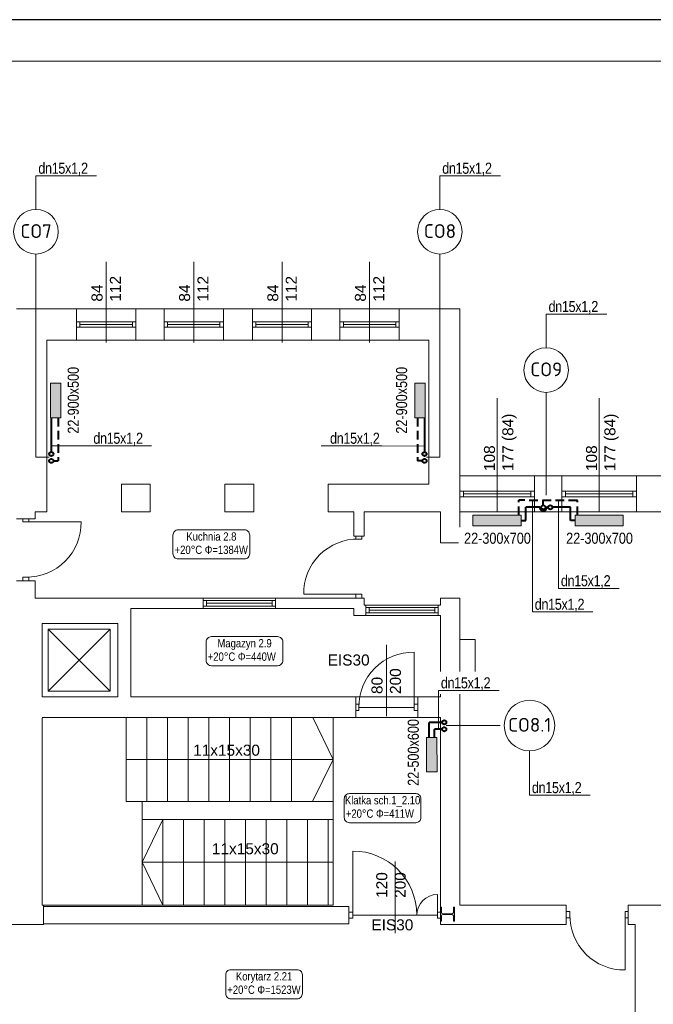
# Model space of a CAD drawing. Header units: millimetres. Extents: x -2390 to 43572, y -15084 to -12114.
# Tile 48 of 52: x 32471 to 33390, y -13541 to -12114. Entities that reach past the tile are written whole.
import ezdxf
from ezdxf import colors
from ezdxf.entities.mleader import LeaderData, LeaderLine
from ezdxf.enums import TextEntityAlignment as Align
from ezdxf.math import Vec2, Vec3

# ---------------------------------------------------------------- set-up
doc = ezdxf.new("R2010")
doc.units = ezdxf.units.MM
doc.linetypes.add('DASHED', pattern=[1.905, 1.27, -0.635])
for name, color, linetype, lineweight in [('IS-Działka (powrotna)', 5, 'DASHED', 40), ('IS-Działka (zasilająca)', 1, 'Continuous', 40), ('IS-Grzejnik', 7, 'Continuous', 5), ('IS-Grzejnik_etykieta', 7, 'Continuous', 5), ('IS-opis', 7, 'Continuous', 25), ('IS-ramka', 7, 'Continuous', 15), ('opisy', 5, 'Continuous', 5), ('stolarka', 3, 'Continuous', 9), ('wymiary', 6, 'Continuous', 5), ('ściany nośne', 1, 'Continuous', 25)]:
    doc.layers.add(name, color=color, linetype=linetype, lineweight=lineweight)
doc.layers.add('IS-pomocnicze', color=2, linetype='Continuous', plot=False)
doc.layers.add('IS-Room (Automatic)', color=7, linetype='Continuous', lineweight=5, true_color=0x000000)
doc.styles.add('Arial_Narrow_____', font='ARIALN.TTF')
doc.styles.get("Standard").update_dxf_attribs({"font": 'arial.ttf'})
doc.styles.add('TABELKA', font='romans.shx', dxfattribs={"width": 0.9})

# ---------------------------------------------------------------- blocks, each defined once
blk = doc.blocks.new('_None')

msp = doc.modelspace()

# ---------------------------------------------------------------- hatches: boundary and pattern name
at = {"layer": 'IS-Grzejnik', "transparency": 33554687, "extrusion": (0, 0, -1)}
for points in [[(-32530.4, -12640.8), (-32530.4, -12690.8), (-32515.2, -12690.8), (-32515.2, -12640.8)], [(-33058.9, -12640.8), (-33058.9, -12690.8), (-33043.8, -12690.8), (-33043.7, -12640.8)], [(-33198.2, -12847.3), (-33128.2, -12847.3), (-33128.2, -12832.2), (-33198.2, -12832.1)], [(-33346.2, -12847.3), (-33276.2, -12847.3), (-33276.2, -12832.2), (-33346.2, -12832.1)], [(-33075.9, -13154), (-33075.9, -13204), (-33060.8, -13204), (-33060.7, -13154)]]:
    msp.add_hatch(color=256, dxfattribs=at).paths.add_polyline_path(points)

# ---------------------------------------------------------------- linework, layer by layer
at = {"layer": 'IS-Działka (powrotna)', "ltscale": 10}
for p, q in [((33047.9, -12690.8), (33047.9, -12753.4)), ((32519.6, -12753.4), (32526.6, -12753.4)), ((33054.9, -12753.4), (33047.9, -12753.4)), ((33279.6, -12810.6), (33194.9, -12810.5)), ((33194.9, -12832.1), (33194.9, -12810.5)), ((33230.2, -12817.6), (33230.2, -12810.5)), ((33279.6, -12832.2), (33279.6, -12810.6)), ((33083.5, -13142.3), (33072.6, -13142.3)), ((33072.6, -13154), (33072.6, -13142.3))]:
    msp.add_line(p, q, dxfattribs=at)
at = {"layer": 'IS-Działka (powrotna)', "ltscale": 80}
for centre in [(32516.6, -12753.4), (33057.9, -12753.4), (33230.2, -12820.6), (33086.5, -13142.3)]:
    msp.add_circle(centre, 3, dxfattribs=at)
at = {"layer": 'IS-Działka (zasilająca)'}
for p, q in [((32516.5, -12690.8), (32516.6, -12740.4)), ((33057.9, -12690.8), (33057.9, -12740.4)), ((33225.2, -12820.6), (33204.9, -12820.6)), ((33204.9, -12839.7), (33204.9, -12820.6)), ((33237.2, -12820.6), (33235.2, -12820.6)), ((33269.6, -12820.6), (33243.2, -12820.6)), ((33269.6, -12839.8), (33269.6, -12820.6)), ((33198.2, -12839.7), (33204.9, -12839.7)), ((33276.2, -12839.8), (33269.6, -12839.8))]:
    msp.add_line(p, q, dxfattribs=at)
for centre in [(32516.6, -12743.4), (33057.9, -12743.4), (33240.2, -12820.6), (33086.5, -13132.3)]:
    msp.add_circle(centre, 3, dxfattribs=at)
msp.add_arc((33230.2, -12820.6), 5, 179.9992, 0.0013, dxfattribs=at)
at = {"layer": 'IS-Grzejnik', "extrusion": (0, 0, -1)}
for points in [[(-32530.4, -12640.8), (-32530.4, -12690.8), (-32515.2, -12690.8), (-32515.2, -12640.8)], [(-33058.9, -12640.8), (-33059, -12690.8), (-33043.8, -12690.8), (-33043.7, -12640.8)], [(-33198.2, -12847.3), (-33128.2, -12847.4), (-33128.2, -12832.2), (-33198.2, -12832.1)], [(-33346.2, -12847.3), (-33276.2, -12847.4), (-33276.2, -12832.2), (-33346.2, -12832.1)], [(-33075.9, -13154), (-33076, -13204), (-33060.8, -13204), (-33060.7, -13154)]]:
    msp.add_lwpolyline(points, close=True, dxfattribs=at)
at = {"layer": 'IS-pomocnicze', "transparency": 33554687}
msp.add_lwpolyline([(29245.3, -15084), (35245.3, -15084), (35245.3, -12114), (29245.3, -12114), (29245.3, -15084)], dxfattribs=at)
at = {"layer": 'IS-ramka', "transparency": 33554687}
msp.add_lwpolyline([(29305.3, -15024), (35185.3, -15024), (35185.3, -12174), (29305.3, -12174)], close=True, dxfattribs=at)
at = {"layer": 'IS-Room (Automatic)'}
for points in [[(32700.6, -12895.4), (32796.8, -12895.4, 0.414214), (32804.3, -12887.9), (32804.3, -12860.8, 0.414214), (32796.8, -12853.3), (32700.6, -12853.3, 0.414214), (32693.1, -12860.8), (32693.1, -12887.9, 0.414214)], [(32777, -13532.9), (32873.2, -13532.9, 0.414214), (32880.7, -13525.4), (32880.7, -13498.2, 0.414214), (32873.2, -13490.7), (32777, -13490.7, 0.414214), (32769.5, -13498.2), (32769.5, -13525.4, 0.414214)]]:
    msp.add_lwpolyline(points, format="xyb", close=True, dxfattribs=at)
at = {"layer": 'IS-Room (Automatic)', "color": 0}
for points in [[(32748.7, -13050.2), (32844.9, -13050.2, 0.414214), (32852.4, -13042.7), (32852.4, -13015.5, 0.414214), (32844.9, -13008), (32748.7, -13008, 0.414214), (32741.2, -13015.5), (32741.2, -13042.7, 0.414214)], [(32949, -13277.7), (33045.2, -13277.7, 0.414214), (33052.7, -13270.2), (33052.7, -13243, 0.414214), (33045.2, -13235.5), (32949, -13235.5, 0.414214), (32941.5, -13243), (32941.5, -13270.2, 0.414214)]]:
    msp.add_lwpolyline(points, format="xyb", close=True, dxfattribs=at)
at = {"layer": 'opisy', "color": 252, "lineweight": 0}
for p, q in [((32596.2, -12581.7), (32596.2, -12464.9)), ((32723.2, -12581.7), (32723.2, -12464.9)), ((32851.2, -12581.7), (32851.2, -12464.9)), ((32978.2, -12581.7), (32978.2, -12464.9)), ((33163.2, -12827.2), (33163.2, -12662.6)), ((33311.2, -12827.2), (33311.2, -12662.6)), ((33002.7, -13123.5), (33002.7, -13019.8)), ((32925.2, -13186.1), (32895.7, -13125.1)), ((32925.2, -13186.1), (32625.2, -13186.1)), ((32895.2, -13247.1), (32925.2, -13186.1)), ((32678.2, -13273.1), (32648.2, -13335.1)), ((32925.2, -13335.1), (32648.2, -13335.1)), ((32648.2, -13335.1), (32678.2, -13397.1)), ((33015.2, -13437.7), (33015.2, -13334)), ((33076.7, -13407.2), (33081.2, -13407.2)), ((33076.7, -13416.2), (33076.7, -13407.2)), ((33081.2, -13420.2), (33081.2, -13400.2)), ((33081.2, -13420.2), (33081.2, -13400.2)), ((33082.7, -13400.2), (33081.2, -13400.2)), ((33082.7, -13408), (33082.7, -13400.2)), ((33082.7, -13412.5), (33082.7, -13420.2)), ((33084.5, -13409.8), (33097.9, -13409.8)), ((33084.5, -13410.7), (33097.9, -13410.7)), ((33099.7, -13408), (33099.7, -13400.2)), ((33099.7, -13400.2), (33101.2, -13400.2)), ((33099.7, -13412.5), (33099.7, -13420.2)), ((33101.2, -13400.2), (33101.2, -13420.2)), ((33101.2, -13420.2), (33101.2, -13400.2)), ((33076.7, -13416.2), (33081.2, -13416.2))]:
    msp.add_line(p, q, dxfattribs=at)
for centre, start, end in [((33084.5, -13408), 180, 270), ((33084.5, -13412.5), 90, 180), ((33097.9, -13408), 270, 0), ((33097.9, -13412.5), 0, 90)]:
    msp.add_arc(centre, 1.8, start, end, dxfattribs=at)
at = {"layer": 'stolarka', "color": 252, "lineweight": 0}
for p, q in [((32553.2, -12551.7), (32558.2, -12551.7)), ((32558.2, -12551.7), (32558.2, -12559.7)), ((32558.2, -12551.7), (32634.2, -12551.7)), ((32558.2, -12555.7), (32634.2, -12555.7)), ((32639.2, -12551.7), (32634.2, -12551.7)), ((32634.2, -12551.7), (32634.2, -12559.7)), ((32680.2, -12551.7), (32685.2, -12551.7)), ((32685.2, -12551.7), (32685.2, -12559.7)), ((32685.2, -12551.7), (32761.2, -12551.7)), ((32685.2, -12555.7), (32761.2, -12555.7)), ((32766.2, -12551.7), (32761.2, -12551.7)), ((32761.2, -12551.7), (32761.2, -12559.7)), ((32808.2, -12551.7), (32813.2, -12551.7)), ((32813.2, -12551.7), (32813.2, -12559.7)), ((32813.2, -12551.7), (32889.2, -12551.7)), ((32813.2, -12555.7), (32889.2, -12555.7)), ((32894.2, -12551.7), (32889.2, -12551.7)), ((32889.2, -12551.7), (32889.2, -12559.7)), ((32935.2, -12551.7), (32940.2, -12551.7)), ((32940.2, -12551.7), (32940.2, -12559.7)), ((32940.2, -12551.7), (33016.2, -12551.7)), ((32940.2, -12555.7), (33016.2, -12555.7)), ((33021.2, -12551.7), (33016.2, -12551.7)), ((33016.2, -12551.7), (33016.2, -12559.7)), ((32558.2, -12559.7), (32553.2, -12559.7)), ((32558.2, -12559.7), (32634.2, -12559.7)), ((32634.2, -12559.7), (32639.2, -12559.7)), ((32685.2, -12559.7), (32680.2, -12559.7)), ((32685.2, -12559.7), (32761.2, -12559.7)), ((32761.2, -12559.7), (32766.2, -12559.7)), ((32813.2, -12559.7), (32808.2, -12559.7)), ((32813.2, -12559.7), (32889.2, -12559.7)), ((32889.2, -12559.7), (32894.2, -12559.7)), ((32940.2, -12559.7), (32935.2, -12559.7)), ((32940.2, -12559.7), (33016.2, -12559.7)), ((33016.2, -12559.7), (33021.2, -12559.7)), ((33109.2, -12797.2), (33114.2, -12797.2)), ((33114.2, -12797.2), (33114.2, -12805.2)), ((33114.2, -12797.2), (33212.2, -12797.2)), ((33217.2, -12797.2), (33212.2, -12797.2)), ((33212.2, -12797.2), (33212.2, -12805.2)), ((33257.2, -12797.2), (33262.2, -12797.2)), ((33262.2, -12797.2), (33262.2, -12805.2)), ((33262.2, -12797.2), (33360.2, -12797.2)), ((33365.2, -12797.2), (33360.2, -12797.2)), ((33360.2, -12797.2), (33360.2, -12805.2)), ((33114.2, -12805.2), (33109.2, -12805.2)), ((33114.2, -12801.2), (33212.2, -12801.2)), ((33114.2, -12805.2), (33212.2, -12805.2)), ((33212.2, -12805.2), (33217.2, -12805.2)), ((33262.2, -12805.2), (33257.2, -12805.2)), ((33262.2, -12801.2), (33360.2, -12801.2)), ((33262.2, -12805.2), (33360.2, -12805.2)), ((33360.2, -12805.2), (33365.2, -12805.2)), ((32475.2, -12841.7), (32475.2, -12837.2)), ((32484.2, -12841.7), (32475.2, -12841.7)), ((32479.7, -12841.7), (32559.7, -12841.7)), ((32484.2, -12841.7), (32484.2, -12837.2)), ((32958.2, -12866.7), (32958.2, -12862.2)), ((32967.2, -12866.7), (32958.2, -12866.7)), ((32967.2, -12866.7), (32967.2, -12862.2)), ((32475.2, -12921.7), (32475.2, -12927.2)), ((32484.2, -12921.7), (32475.2, -12921.7)), ((32484.2, -12921.7), (32484.2, -12927.2)), ((32736.7, -12955.7), (32741.7, -12955.7)), ((32741.7, -12955.7), (32741.7, -12963.7)), ((32741.7, -12955.7), (32836.7, -12955.7)), ((32841.7, -12955.7), (32836.7, -12955.7)), ((32836.7, -12955.7), (32836.7, -12963.7)), ((32962.7, -12946.7), (32882.7, -12946.7)), ((32958.2, -12946.7), (32958.2, -12952.2)), ((32967.2, -12946.7), (32958.2, -12946.7)), ((32967.2, -12946.7), (32967.2, -12952.2)), ((32741.7, -12963.7), (32736.7, -12963.7)), ((32741.7, -12959.7), (32836.7, -12959.7)), ((32741.7, -12963.7), (32836.7, -12963.7)), ((32836.7, -12963.7), (32841.7, -12963.7)), ((32972.7, -12965.7), (32977.7, -12965.7)), ((32977.7, -12965.7), (32977.7, -12973.7)), ((32977.7, -12965.7), (33072.7, -12965.7)), ((32977.7, -12969.7), (33072.7, -12969.7)), ((33077.7, -12965.7), (33072.7, -12965.7)), ((33072.7, -12965.7), (33072.7, -12973.7)), ((32977.7, -12973.7), (32972.7, -12973.7)), ((32977.7, -12973.7), (33072.7, -12973.7)), ((33072.7, -12973.7), (33077.7, -12973.7)), ((33042.7, -13110.6), (33042.7, -13030.6)), ((32962.7, -13106.1), (32958.2, -13106.1)), ((32962.7, -13106.1), (32962.7, -13115.1)), ((33042.7, -13110.6), (32962.7, -13110.6)), ((33042.7, -13106.1), (33042.7, -13115.1)), ((33042.7, -13106.1), (33048.2, -13106.1)), ((32962.7, -13115.1), (32958.2, -13115.1)), ((33042.7, -13115.1), (33048.2, -13115.1)), ((32953.7, -13411.7), (32953.7, -13318.7)), ((33076.7, -13411.7), (33076.7, -13381.7)), ((32953.7, -13407.2), (32948.2, -13407.2)), ((32953.7, -13416.2), (32953.7, -13407.2)), ((32953.7, -13411.7), (33076.7, -13411.7)), ((33076.7, -13407.2), (33081.2, -13407.2)), ((33076.7, -13416.2), (33076.7, -13407.2)), ((33268.7, -13406.5), (33263.2, -13406.5)), ((33268.7, -13415.5), (33268.7, -13406.5)), ((33348.7, -13406.5), (33353.2, -13406.5)), ((33348.7, -13415.5), (33348.7, -13406.5)), ((33348.7, -13411), (33348.7, -13491)), ((32953.7, -13416.2), (32948.2, -13416.2)), ((33076.7, -13416.2), (33081.2, -13416.2)), ((33081.2, -13420.2), (33082.7, -13420.2)), ((33101.2, -13420.2), (33099.7, -13420.2)), ((33268.7, -13415.5), (33263.2, -13415.5)), ((33348.7, -13415.5), (33353.2, -13415.5))]:
    msp.add_line(p, q, dxfattribs=at)
for points in [[(32559.7, -12841.7, -0.425735), (32479.7, -12921.7)], [(32882.7, -12946.7, -0.425735), (32962.7, -12866.7)], [(33042.7, -13030.6, 0.425735), (32962.7, -13110.6)], [(33348.7, -13491, -0.425735), (33268.7, -13411)]]:
    msp.add_lwpolyline(points, format="xyb", dxfattribs=at)
for centre, radius, start, end in [((32953.7, -13411.7), 93, 0.0031, 90), ((33076.7, -13411.7), 30, 90, 180)]:
    msp.add_arc(centre, radius, start, end, dxfattribs=at)
at = {"layer": 'wymiary', "color": 0}
for p, q in [((32494.3, -12453.6), (32494.3, -12748)), ((33080.1, -12453.6), (33080.1, -12748)), ((33234.3, -12653.9), (33234.3, -12802.8)), ((32513.7, -12748), (32494.3, -12748)), ((33060.8, -12748), (33080.1, -12748)), ((33089.4, -13136.9), (33173.5, -13136.9))]:
    msp.add_line(p, q, dxfattribs=at)
at = {"layer": 'ściany nośne', "color": 252, "lineweight": 0}
for p, q in [((33109.2, -12533.2), (32466.2, -12533.2)), ((32553.2, -12578.2), (32553.2, -12533.2)), ((32639.2, -12578.2), (32639.2, -12533.2)), ((32680.2, -12578.2), (32680.2, -12533.2)), ((32766.2, -12578.2), (32766.2, -12533.2)), ((32808.2, -12578.2), (32808.2, -12533.2)), ((32894.2, -12578.2), (32894.2, -12533.2)), ((32935.2, -12578.2), (32935.2, -12533.2)), ((33021.2, -12578.2), (33021.2, -12533.2)), ((33109.2, -12775.2), (33109.2, -12533.2)), ((33064.2, -12578.2), (32510.2, -12578.2)), ((32510.2, -12578.2), (32510.2, -12827.2)), ((33064.2, -12787.2), (33064.2, -12578.2)), ((33109.2, -12775.2), (34994.2, -12775.2)), ((33109.2, -12827.2), (33109.2, -12775.2)), ((33217.2, -12827.2), (33217.2, -12775.2)), ((33257.2, -12827.2), (33257.2, -12775.2)), ((33360.2, -12775.2), (33660.2, -12775.2)), ((33365.2, -12827.2), (33365.2, -12775.2)), ((32618.2, -12787.2), (32660.2, -12787.2)), ((32618.2, -12827.2), (32618.2, -12787.2)), ((32660.2, -12787.2), (32660.2, -12827.2)), ((32768.2, -12787.2), (32810.2, -12787.2)), ((32768.2, -12827.2), (32768.2, -12787.2)), ((32810.2, -12787.2), (32810.2, -12827.2)), ((32918.2, -12827.2), (32918.2, -12787.2)), ((32918.2, -12787.2), (33064.2, -12787.2)), ((32493.2, -12827.2), (32510.2, -12827.2)), ((32493.2, -12827.2), (32493.2, -12837.2)), ((32618.2, -12827.2), (32660.2, -12827.2)), ((32768.2, -12827.2), (32810.2, -12827.2)), ((32918.2, -12827.2), (32955.2, -12827.2)), ((32955.2, -12827.2), (32955.2, -12862.2)), ((32970.2, -12827.2), (33064.2, -12827.2)), ((32970.2, -12827.2), (32970.2, -12862.2)), ((33064.2, -12827.2), (33081.2, -12827.2)), ((33081.2, -12872.2), (33081.2, -12827.2)), ((34117.2, -12827.2), (33109.2, -12827.2)), ((33109.2, -12827.2), (33109.2, -12872.2)), ((33360.2, -12827.2), (33660.2, -12827.2)), ((32493.2, -12837.2), (32466.2, -12837.2)), ((32955.2, -12862.2), (32970.2, -12862.2)), ((33081.2, -12872.2), (33109.2, -12872.2)), ((32466.2, -12927.2), (32493.2, -12927.2)), ((32493.2, -12927.2), (32493.2, -12952.2)), ((32600.2, -12952.2), (32493.2, -12952.2)), ((32613.2, -12952.2), (32600.2, -12952.2)), ((32613.2, -12952.2), (32632, -12952.2)), ((32632, -12952.2), (32955.2, -12952.2)), ((32736.7, -12952.2), (32736.7, -12967.2)), ((32841.7, -12952.2), (32841.7, -12967.2)), ((32955.2, -12952.2), (32970.2, -12952.2)), ((32970.2, -12952.2), (32970.2, -12962.2)), ((33081.2, -12962.2), (33081.2, -12952.2)), ((33081.2, -12952.2), (33109.2, -12952.2)), ((33109.2, -12952.2), (33109.2, -13012.2)), ((32632, -12967.2), (32632, -13095.1)), ((32632, -12967.2), (32955.2, -12967.2)), ((32955.2, -12967.2), (32955.2, -12977.2)), ((32970.2, -12962.2), (33081.2, -12962.2)), ((32972.7, -12962.2), (32972.7, -12977.2)), ((33077.7, -12962.2), (33077.7, -12977.2)), ((32955.2, -12977.2), (33081.2, -12977.2)), ((33081.2, -12977.2), (33081.2, -13095.1)), ((32503.2, -13095.1), (32503.2, -12989.2)), ((32503.2, -12989.2), (32613.2, -12989.2)), ((32512.1, -12997.1), (32512.1, -13087.1)), ((32602.1, -12997.1), (32512.1, -12997.1)), ((32512.1, -12997.1), (32602.1, -13087.1)), ((32512.1, -13087.1), (32602.1, -12997.1)), ((32602.1, -13087.1), (32602.1, -12997.1)), ((32613.2, -12989.2), (32613.2, -13095.1)), ((33109.2, -13012.2), (33109.2, -13397.2)), ((33131.2, -13012.2), (33109.2, -13012.2)), ((33131.2, -13076.2), (33131.2, -13012.2)), ((33131.2, -13076.2), (33109.2, -13076.2)), ((32503.2, -13095.1), (32613.2, -13095.1)), ((32512.1, -13087.1), (32602.1, -13087.1)), ((32632, -13095.1), (33081.2, -13095.1)), ((32958.2, -13125.1), (32958.2, -13095.1)), ((33048.2, -13095.1), (33048.2, -13125.1)), ((32648.2, -13125.1), (32503.2, -13125.1)), ((32503.2, -13397.1), (32503.2, -13126.1)), ((32625.2, -13247.1), (32625.2, -13125.1)), ((32648.2, -13125.1), (32918.2, -13125.1)), ((32655.2, -13247.1), (32655.2, -13125.1)), ((32685.2, -13247.1), (32685.2, -13125.1)), ((32715.2, -13247.1), (32715.2, -13125.1)), ((32745.2, -13247.1), (32745.2, -13125.1)), ((32775.2, -13247.1), (32775.2, -13125.1)), ((32805.2, -13247.1), (32805.2, -13125.1)), ((32835.2, -13247.1), (32835.2, -13125.1)), ((32865.2, -13247.1), (32865.2, -13125.1)), ((32918.2, -13125.1), (33081.2, -13125.1)), ((32925.2, -13247.1), (32925.2, -13125.1)), ((33081.2, -13125.1), (33081.2, -13425.2)), ((32925.2, -13247.1), (32625.2, -13247.1)), ((32648.2, -13273.1), (32648.2, -13247.1)), ((32925.2, -13247.1), (32925.2, -13397.1)), ((32648.2, -13397.1), (32648.2, -13273.1)), ((32925.2, -13273.1), (32648.2, -13273.1)), ((32678.2, -13397.1), (32678.2, -13273.1)), ((32708.2, -13397.1), (32708.2, -13273.1)), ((32738.2, -13397.1), (32738.2, -13273.1)), ((32768.2, -13397.1), (32768.2, -13273.1)), ((32798.2, -13397.1), (32798.2, -13273.1)), ((32828.2, -13397.1), (32828.2, -13273.1)), ((32858.2, -13397.1), (32858.2, -13273.1)), ((32888.2, -13397.1), (32888.2, -13273.1)), ((32918.2, -13397.1), (32918.2, -13273.1)), ((32505.2, -13397.1), (32503.2, -13397.1)), ((32503.2, -13397.1), (32648.2, -13397.1)), ((32505.2, -13397.1), (32505.2, -13425.2)), ((32648.2, -13397.1), (32925.2, -13397.1)), ((33081.2, -13396.3), (33081.2, -13424.3)), ((33081.2, -13396.3), (33081.2, -13424.3)), ((33263.2, -13397.2), (33109.2, -13397.2)), ((33263.2, -13397.2), (33263.2, -13425.2)), ((33406.2, -13397.2), (33353.2, -13397.2)), ((33353.2, -13397.2), (33353.2, -13425.2)), ((32918.2, -13399.3), (32505.2, -13399.3)), ((32505.2, -13399.3), (32918.2, -13399.3)), ((32505.2, -13424.3), (32505.2, -13399.3)), ((32505.2, -13399.3), (32948.2, -13399.3)), ((32948.2, -13399.3), (32948.2, -13424.3)), ((32505.2, -13425.2), (32304.2, -13425.2)), ((32948.2, -13424.3), (32505.2, -13424.3)), ((33081.2, -13425.2), (33263.2, -13425.2)), ((33353.2, -13425.2), (33363.2, -13425.2)), ((33363.2, -13725.2), (33363.2, -13425.2))]:
    msp.add_line(p, q, dxfattribs=at)
at = {"layer": 'ściany nośne'}
for p, q in [((32516.6, -12743.4), (32516.6, -12743.4)), ((33057.9, -12743.4), (33057.9, -12743.4)), ((33240.2, -12820.6), (33240.2, -12820.6)), ((33086.5, -13132.3), (33086.5, -13132.3))]:
    msp.add_line(p, q, dxfattribs=at)
at = {"layer": 'ściany nośne', "color": 252, "lineweight": 0}
for p in [(32678.2, -13397.1), (32708.2, -13397.1), (32738.2, -13397.1), (32768.2, -13397.1), (32798.2, -13397.1), (32828.2, -13397.1), (32858.2, -13397.1), (32888.2, -13397.1), (32918.2, -13397.1)]:
    msp.add_point(p, dxfattribs=at)

# ---------------------------------------------------------------- texts
at = {"layer": 'IS-Room (Automatic)', "style": 'Arial_Narrow_____'}
for s, p in [('Kuchnia 2.8', (32748.8, -12872.5)), ('Korytarz 2.21', (32825.2, -13509.9))]:
    msp.add_text(s, height=12, dxfattribs=at).set_placement(p, align=Align.BOTTOM_CENTER)
for p in [(32735.4, -12876.2), (32811.8, -13513.7)]:
    msp.add_text('+20°C', height=12, dxfattribs=at).set_placement(p, align=Align.TOP_RIGHT)
for s, p in [('Φ=1384W', (32739.1, -12876.2)), ('Φ=1523W', (32815.5, -13513.7))]:
    msp.add_text(s, height=12, dxfattribs=at).set_placement(p, align=Align.TOP_LEFT)
at = {"layer": 'IS-Room (Automatic)', "color": 0, "style": 'Arial_Narrow_____'}
for s, p in [('Magazyn 2.9', (32796.9, -13027.2)), ('Klatka sch.1_2.10', (32997.1, -13254.7))]:
    msp.add_text(s, height=12, dxfattribs=at).set_placement(p, align=Align.BOTTOM_CENTER)
for p in [(32783.4, -13031), (32983.7, -13258.5)]:
    msp.add_text('+20°C', height=12, dxfattribs=at).set_placement(p, align=Align.TOP_RIGHT)
for s, p in [('Φ=440W', (32787.2, -13031)), ('Φ=411W', (32987.5, -13258.5))]:
    msp.add_text(s, height=12, dxfattribs=at).set_placement(p, align=Align.TOP_LEFT)
at = {"layer": 'opisy', "color": 252, "lineweight": 0, "char_height": 16, "attachment_point": 1, "rotation": 90}
for s, insert, width in [('84\\P112 ', (32574.9, -12522.6), 104.913), ('84\\P112', (32701.9, -12522.6), 104.913), ('84\\P112', (32829.9, -12522.6), 104.913), ('84\\P112', (32956.9, -12522.6), 104.913), ('108\\P177 (84)', (33144.1, -12768.1), 104.913), ('108\\P177 (84)', (33292.1, -12768.1), 104.913), ('80\\P200', (32981, -13091.2), 6.698), ('120\\P200', (32987.9, -13386.7), 6.698)]:
    msp.add_mtext(s, dxfattribs=dict(at, insert=insert, width=width))
at = {"layer": 'opisy', "color": 252, "lineweight": 0, "char_height": 16, "width": 104.913, "attachment_point": 1}
for s, insert in [('EIS30', (32917.4, -13033.9)), ('11x15x30', (32722.3, -13164.6)), ('11x15x30', (32749.5, -13307.4)), ('EIS30', (32980.8, -13417.7))]:
    msp.add_mtext(s, dxfattribs=dict(at, insert=insert))

# ---------------------------------------------------------------- next in the draw order: texts
at = {"layer": 'IS-Grzejnik_etykieta', "char_height": 20, "width": 65.015, "attachment_point": 1, "style": 'Arial_Narrow_____', "bg_fill": 2}
for s, insert in [('\\pxqc;{\\fISOCPEUR|b0|i0|c238|p34;CO7}', (32462, -12410.3)), ('\\pxqc;{\\fISOCPEUR|b0|i0|c238|p34;CO8}', (33047.8, -12410.3)), ('\\pxqc;{\\fISOCPEUR|b0|i0|c238|p34;CO9}', (33202, -12610.7)), ('\\pxqc;{\\fISOCPEUR|b0|i0|c238|p34;CO8.1}', (33177.9, -13125.8))]:
    msp.add_mtext(s, dxfattribs=dict(at, insert=insert))
at = {"layer": 'IS-Grzejnik_etykieta', "lineweight": 0, "char_height": 16, "attachment_point": 1, "rotation": 90, "bg_fill": 2}
for s, insert in [('{\\fArial Narrow|b0|i0|c238|p34;22-900x500}', (32540.4, -12713.9)), ('{\\fArial Narrow|b0|i0|c238|p34;22-900x500}', (33016.6, -12713.9)), ('{\\fArial Narrow|b0|i0|c238|p34;22-500x600}', (33033.6, -13224.3))]:
    msp.add_mtext_dynamic_manual_height_columns(s, width=61.082, gutter_width=299.6, heights=[0], dxfattribs=dict(at, insert=insert))
at = {"layer": 'IS-Grzejnik_etykieta', "lineweight": 0, "char_height": 16, "attachment_point": 1, "bg_fill": 2}
for insert in [(33115.3, -12857.4), (33263.3, -12857.4)]:
    msp.add_mtext_dynamic_manual_height_columns('{\\fArial Narrow|b0|i0|c238|p34;22-300x700}', width=61.082, gutter_width=299.6, heights=[0], dxfattribs=dict(at, insert=insert))

# ---------------------------------------------------------------- next in the draw order: linework, layer by layer
at = {"layer": 'IS-Działka (powrotna)', "ltscale": 10}
msp.add_line((32526.5, -12690.8), (32526.6, -12753.4), dxfattribs=at)
at = {"layer": 'IS-Działka (zasilająca)'}
for p in [(33064.6, -13154), (33083.5, -13132.3)]:
    msp.add_line(p, (33064.6, -13132.3), dxfattribs=at)
at = {"layer": 'wymiary', "color": 0}
for centre, radius in [((32494.3, -12421.3), 32.3), ((33080.1, -12421.3), 32.3), ((33234.3, -12621.7), 32.3), ((33210.2, -13136.9), 36.7)]:
    msp.add_circle(centre, radius, dxfattribs=at)

# ---------------------------------------------------------------- next in the draw order: leaders
at = {"layer": 'IS-opis', "color": 7}
ml = msp.add_multileader_mtext('Standard', dxfattribs=at)
ml.set_content('{\\fArial Narrow|b0|i0|c238|p34;\\W1;\\T0.95;\\C256;dn15x1,2}', color=7, style='TABELKA')
ml.set_leader_properties(color=256, linetype='ByLayer', lineweight=5)
ml.set_arrow_properties(name='NONE')
ml.build(insert=Vec2(0, 0))
ml.multileader.update_dxf_attribs({"has_dogleg": 0, "text_left_attachment_type": 6, "text_right_attachment_type": 6, "dogleg_length": 0, "arrow_head_size": 0})
ctx = ml.context
ctx.base_point, ctx.char_height, ctx.arrow_head_size, ctx.landing_gap_size, ctx.plane_origin, ctx.plane_y_axis = Vec3(32574, -12731.7), 16, 0, 4, Vec3(29286, -13348.8), Vec3(0, 1, 0)
ctx.left_attachment, ctx.right_attachment, ctx.text_align_type = 6, 6, 1
notes = []
notes.append((ctx, [(1, (1, 1, 0), (32574, -12731.7), (1, 0), 0, [(0, [(32516.6, -12731.7)], 0, [])])]))
ctx.mtext.insert, ctx.mtext.alignment, ctx.mtext.line_spacing_style, ctx.mtext.flow_direction = Vec3(32613.4, -12712.5), 2, 2, 5
ml = msp.add_multileader_mtext('Standard', dxfattribs=at)
ml.set_content('{\\fArial Narrow|b0|i0|c238|p34;\\W1;\\T0.95;\\C256;dn15x1,2}', color=7, style='TABELKA')
ml.set_leader_properties(color=256, linetype='ByLayer', lineweight=5)
ml.set_arrow_properties(name='NONE')
ml.build(insert=Vec2(0, 0))
ml.multileader.update_dxf_attribs({"has_dogleg": 0, "text_left_attachment_type": 6, "text_right_attachment_type": 6, "dogleg_length": 0, "arrow_head_size": 0})
ctx = ml.context
ctx.base_point, ctx.char_height, ctx.arrow_head_size, ctx.landing_gap_size, ctx.plane_origin, ctx.plane_y_axis = Vec3(32917.4, -12731.7), 16, 0, 4, Vec3(29629.3, -13348.8), Vec3(0, 1, 0)
ctx.left_attachment, ctx.right_attachment, ctx.text_align_type = 6, 6, 1
notes.append((ctx, [(0, (1, 1, 0), (32996, -12731.7), (-1, 0), 0, [(0, [(33057.9, -12731.8)], 0, [])])]))
ctx.mtext.insert, ctx.mtext.alignment, ctx.mtext.line_spacing_style, ctx.mtext.flow_direction = Vec3(32956.7, -12712.5), 2, 2, 5
ml = msp.add_multileader_mtext('Standard', dxfattribs=at)
ml.set_content('{\\fArial Narrow|b0|i0|c238|p34;\\W1;\\T0.95;\\C256;dn15x1,2}', color=7, style='TABELKA')
ml.set_leader_properties(color=256, linetype='ByLayer', lineweight=5)
ml.set_arrow_properties(name='NONE')
ml.build(insert=Vec2(0, 0))
ml.multileader.update_dxf_attribs({"has_dogleg": 0, "text_left_attachment_type": 6, "text_right_attachment_type": 6, "dogleg_length": 0, "arrow_head_size": 0})
ctx = ml.context
ctx.base_point, ctx.char_height, ctx.arrow_head_size, ctx.landing_gap_size, ctx.plane_origin, ctx.plane_y_axis = Vec3(33252.2, -12938.2), 16, 0, 4, Vec3(29964.1, -13520.6), Vec3(0, 1, 0)
ctx.left_attachment, ctx.right_attachment, ctx.text_align_type = 6, 6, 1
notes.append((ctx, [(1, (1, 1, 0), (33252.2, -12938.2), (1, 0), 0, [(0, [(33252.2, -12810.6)], 0, [])])]))
ctx.mtext.insert, ctx.mtext.alignment, ctx.mtext.line_spacing_style, ctx.mtext.flow_direction = Vec3(33291.5, -12919), 2, 2, 5
ctx.mtext.has_bg_fill, ctx.mtext.bg_color, ctx.mtext.bg_scale_factor, ctx.mtext.bg_transparency, ctx.mtext.use_window_bg_color = 1, -1027028792, 1.5, 0, 1
for ctx, leaders in notes:
    for number, flags, end, landing, length, lines in leaders:
        leader = LeaderData()
        leader.index, (leader.has_last_leader_line, leader.has_dogleg_vector, leader.attachment_direction) = number, flags
        leader.last_leader_point, leader.dogleg_vector, leader.dogleg_length = Vec3(end), Vec3(landing), length
        for number, points, colour, breaks in lines:
            line = LeaderLine()
            line.index, line.vertices, line.color, line.breaks = number, Vec3.list(points), colors.encode_raw_color(colour), breaks
            leader.lines.append(line)
        ctx.leaders.append(leader)

# ---------------------------------------------------------------- next in the draw order: leaders
ml = msp.add_multileader_mtext('Standard', dxfattribs=at)
ml.set_content('{\\fArial Narrow|b0|i0|c238|p34;\\W1;\\T0.95;\\C256;dn15x1,2}', color=7, style='TABELKA')
ml.set_leader_properties(color=256, linetype='ByLayer', lineweight=5)
ml.set_arrow_properties(name='NONE')
ml.build(insert=Vec2(0, 0))
ml.multileader.update_dxf_attribs({"has_dogleg": 0, "text_left_attachment_type": 6, "text_right_attachment_type": 6, "dogleg_length": 0, "arrow_head_size": 0})
ctx = ml.context
ctx.base_point, ctx.char_height, ctx.arrow_head_size, ctx.landing_gap_size, ctx.plane_origin, ctx.plane_y_axis = Vec3(32494.3, -12340.4), 16, 0, 4, Vec3(29206.2, -12818.3), Vec3(0, 1, 0)
ctx.left_attachment, ctx.right_attachment, ctx.text_align_type = 6, 6, 1
notes = []
notes.append((ctx, [(1, (1, 1, 0), (32494.3, -12340.4), (1, 0), 0, [(0, [(32494.3, -12389)], 0, [])])]))
ctx.mtext.insert, ctx.mtext.alignment, ctx.mtext.line_spacing_style, ctx.mtext.flow_direction = Vec3(32533.6, -12321.2), 2, 2, 5
ctx.mtext.has_bg_fill, ctx.mtext.bg_color, ctx.mtext.bg_scale_factor, ctx.mtext.bg_transparency, ctx.mtext.use_window_bg_color = 1, -1027028792, 1.5, 0, 1
ml = msp.add_multileader_mtext('Standard', dxfattribs=at)
ml.set_content('{\\fArial Narrow|b0|i0|c238|p34;\\W1;\\T0.95;\\C256;dn15x1,2}', color=7, style='TABELKA')
ml.set_leader_properties(color=256, linetype='ByLayer', lineweight=5)
ml.set_arrow_properties(name='NONE')
ml.build(insert=Vec2(0, 0))
ml.multileader.update_dxf_attribs({"has_dogleg": 0, "text_left_attachment_type": 6, "text_right_attachment_type": 6, "dogleg_length": 0, "arrow_head_size": 0})
ctx = ml.context
ctx.base_point, ctx.char_height, ctx.arrow_head_size, ctx.landing_gap_size, ctx.plane_origin, ctx.plane_y_axis = Vec3(33080.1, -12340.4), 16, 0, 4, Vec3(29792, -12818.3), Vec3(0, 1, 0)
ctx.left_attachment, ctx.right_attachment, ctx.text_align_type = 6, 6, 1
notes.append((ctx, [(1, (1, 1, 0), (33080.1, -12340.4), (1, 0), 0, [(0, [(33080.1, -12389)], 0, [])])]))
ctx.mtext.insert, ctx.mtext.alignment, ctx.mtext.line_spacing_style, ctx.mtext.flow_direction = Vec3(33119.4, -12321.2), 2, 2, 5
ctx.mtext.has_bg_fill, ctx.mtext.bg_color, ctx.mtext.bg_scale_factor, ctx.mtext.bg_transparency, ctx.mtext.use_window_bg_color = 1, -1027028792, 1.5, 0, 1
ml = msp.add_multileader_mtext('Standard', dxfattribs=at)
ml.set_content('{\\fArial Narrow|b0|i0|c238|p34;\\W1;\\T0.95;\\C256;dn15x1,2}', color=7, style='TABELKA')
ml.set_leader_properties(color=256, linetype='ByLayer', lineweight=5)
ml.set_arrow_properties(name='NONE')
ml.build(insert=Vec2(0, 0))
ml.multileader.update_dxf_attribs({"has_dogleg": 0, "text_left_attachment_type": 6, "text_right_attachment_type": 6, "dogleg_length": 0, "arrow_head_size": 0})
ctx = ml.context
ctx.base_point, ctx.char_height, ctx.arrow_head_size, ctx.landing_gap_size, ctx.plane_origin, ctx.plane_y_axis = Vec3(33234.3, -12540.8), 16, 0, 4, Vec3(29946.2, -13018.7), Vec3(0, 1, 0)
ctx.left_attachment, ctx.right_attachment, ctx.text_align_type = 6, 6, 1
notes.append((ctx, [(1, (1, 1, 0), (33234.3, -12540.8), (1, 0), 0, [(0, [(33234.3, -12589.4)], 0, [])])]))
ctx.mtext.insert, ctx.mtext.alignment, ctx.mtext.line_spacing_style, ctx.mtext.flow_direction = Vec3(33273.6, -12521.6), 2, 2, 5
ctx.mtext.has_bg_fill, ctx.mtext.bg_color, ctx.mtext.bg_scale_factor, ctx.mtext.bg_transparency, ctx.mtext.use_window_bg_color = 1, -1027028792, 1.5, 0, 1
ml = msp.add_multileader_mtext('Standard', dxfattribs=at)
ml.set_content('{\\fArial Narrow|b0|i0|c238|p34;\\W1;\\T0.95;\\C256;dn15x1,2}', color=7, style='TABELKA')
ml.set_leader_properties(color=256, linetype='ByLayer', lineweight=5)
ml.set_arrow_properties(name='NONE')
ml.build(insert=Vec2(0, 0))
ml.multileader.update_dxf_attribs({"has_dogleg": 0, "text_left_attachment_type": 6, "text_right_attachment_type": 6, "dogleg_length": 0, "arrow_head_size": 0})
ctx = ml.context
ctx.base_point, ctx.char_height, ctx.arrow_head_size, ctx.landing_gap_size, ctx.plane_origin, ctx.plane_y_axis = Vec3(33214.3, -12972.3), 16, 0, 4, Vec3(29926.2, -13589.4), Vec3(0, 1, 0)
ctx.left_attachment, ctx.right_attachment, ctx.text_align_type = 6, 6, 1
notes.append((ctx, [(1, (1, 1, 0), (33214.3, -12972.3), (1, 0), 0, [(0, [(33214.3, -12810.6)], 0, [])])]))
ctx.mtext.insert, ctx.mtext.alignment, ctx.mtext.line_spacing_style, ctx.mtext.flow_direction = Vec3(33253.6, -12953.1), 2, 2, 5
ctx.mtext.has_bg_fill, ctx.mtext.bg_color, ctx.mtext.bg_scale_factor, ctx.mtext.bg_transparency, ctx.mtext.use_window_bg_color = 1, -1027028792, 1.5, 0, 1
ml = msp.add_multileader_mtext('Standard', dxfattribs=at)
ml.set_content('{\\fArial Narrow|b0|i0|c238|p34;\\W1;\\T0.95;\\C256;dn15x1,2}', color=7, style='TABELKA')
ml.set_leader_properties(color=256, linetype='ByLayer', lineweight=5)
ml.set_arrow_properties(name='NONE')
ml.build(insert=Vec2(0, 0))
ml.multileader.update_dxf_attribs({"has_dogleg": 0, "text_left_attachment_type": 6, "text_right_attachment_type": 6, "dogleg_length": 0, "arrow_head_size": 0})
ctx = ml.context
ctx.base_point, ctx.char_height, ctx.arrow_head_size, ctx.landing_gap_size, ctx.plane_origin, ctx.plane_y_axis = Vec3(33078.1, -13086.2), 16, 0, 4, Vec3(29790, -13703.3), Vec3(0, 1, 0)
ctx.left_attachment, ctx.right_attachment, ctx.text_align_type = 6, 6, 1
notes.append((ctx, [(1, (1, 1, 0), (33078.1, -13086.2), (1, 0), 0, [(0, [(33078.1, -13142.3)], 0, [])])]))
ctx.mtext.insert, ctx.mtext.alignment, ctx.mtext.line_spacing_style, ctx.mtext.flow_direction = Vec3(33117.4, -13067), 2, 2, 5
ctx.mtext.has_bg_fill, ctx.mtext.bg_color, ctx.mtext.bg_scale_factor, ctx.mtext.bg_transparency, ctx.mtext.use_window_bg_color = 1, -1027028792, 1.5, 0, 1
ml = msp.add_multileader_mtext('Standard', dxfattribs=at)
ml.set_content('{\\fArial Narrow|b0|i0|c238|p34;\\W1;\\T0.95;\\C256;dn15x1,2}', color=7, style='TABELKA')
ml.set_leader_properties(color=256, linetype='ByLayer', lineweight=5)
ml.set_arrow_properties(name='NONE')
ml.build(insert=Vec2(0, 0))
ml.multileader.update_dxf_attribs({"has_dogleg": 0, "text_left_attachment_type": 6, "text_right_attachment_type": 6, "dogleg_length": 0, "arrow_head_size": 0})
ctx = ml.context
ctx.base_point, ctx.char_height, ctx.arrow_head_size, ctx.landing_gap_size, ctx.plane_origin, ctx.plane_y_axis = Vec3(33210.2, -13238), 16, 0, 4, Vec3(29922.1, -13855.1), Vec3(0, 1, 0)
ctx.left_attachment, ctx.right_attachment, ctx.text_align_type = 6, 6, 1
notes.append((ctx, [(1, (1, 1, 0), (33210.2, -13238), (1, 0), 0, [(0, [(33210.2, -13173.6)], 0, [])])]))
ctx.mtext.insert, ctx.mtext.alignment, ctx.mtext.line_spacing_style, ctx.mtext.flow_direction = Vec3(33249.5, -13218.8), 2, 2, 5
ctx.mtext.has_bg_fill, ctx.mtext.bg_color, ctx.mtext.bg_scale_factor, ctx.mtext.bg_transparency, ctx.mtext.use_window_bg_color = 1, -1027028792, 1.5, 0, 1
for ctx, leaders in notes:
    for number, flags, end, landing, length, lines in leaders:
        leader = LeaderData()
        leader.index, (leader.has_last_leader_line, leader.has_dogleg_vector, leader.attachment_direction) = number, flags
        leader.last_leader_point, leader.dogleg_vector, leader.dogleg_length = Vec3(end), Vec3(landing), length
        for number, points, colour, breaks in lines:
            line = LeaderLine()
            line.index, line.vertices, line.color, line.breaks = number, Vec3.list(points), colors.encode_raw_color(colour), breaks
            leader.lines.append(line)
        ctx.leaders.append(leader)

doc.saveas('drawing.dxf')
